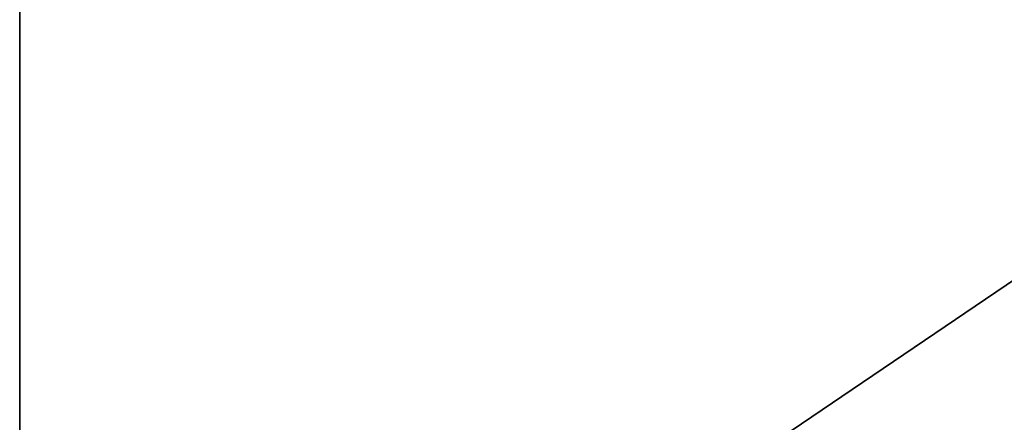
# Model space of a CAD drawing. Extents: x 0 to 35.8, y 0 to 30.4.
# Tile 14 of 106: x 0 to 1.651, y 6.956 to 7.631. Entities that reach past the tile are written whole.
import ezdxf

# ---------------------------------------------------------------- set-up
doc = ezdxf.new("R2010")
doc.units = 0
doc.header["$MEASUREMENT"] = 0
doc.layers.get('0').update_dxf_attribs({"color": 13, "linetype": 'CONTINUOUS'})
doc.layers.add('BSH_B36CD50SNB_SYMBOL_-_BO', color=59, linetype='CONTINUOUS')

# ---------------------------------------------------------------- blocks, each defined once
blk = doc.blocks.new('B36CD50SNB_TRADECAD_DXF')
at = {"layer": 'BSH_B36CD50SNB_SYMBOL_-_BO', "color": 0}
for p, q in [((0, 30.3536, 0.5289), (0, 6.0648, 0.5289)), ((0, 6.0648, 69.3699), (0, 30.3536, 69.3699)), ((0, 6.0648, 69.3699), (0, 30.3536, 69.3699)), ((0, 30.3536, 0.5289), (0, 6.0648, 0.5289))]:
    blk.add_line(p, q, dxfattribs=at)
at = {"layer": 'BSH_B36CD50SNB_SYMBOL_-_BO', "color": 250}
mesh = blk.add_polyface(dxfattribs=at)
corners = [(35.8406, 6.0648, 0.5289), (0, 30.3536, 0.5289), (0, 6.0648, 0.5289), (35.8406, 30.3536, 0.5289)]
mesh.append_faces([[corners[k] for k in face] for face in [(0, 1, 2), (1, 0, 3)]], dxfattribs={"vtx0": -1, "color": 250})
mesh = blk.add_polyface(dxfattribs=at)
corners = [(35.8406, 30.3536, 69.3699), (0, 6.0648, 69.3699), (0, 30.3536, 69.3699), (35.8406, 6.0648, 69.3699)]
mesh.append_faces([[corners[k] for k in face] for face in [(0, 1, 2), (1, 0, 3)]], dxfattribs={"vtx0": -1, "color": 250})
mesh = blk.add_polyface(dxfattribs=at)
corners = [(0, 30.3536, 0.5289), (0, 6.0648, 69.3699), (0, 6.0648, 0.5289), (0, 30.3536, 69.3699)]
mesh.append_faces([[corners[k] for k in face] for face in [(0, 1, 2), (1, 0, 3)]], dxfattribs={"vtx0": -1, "color": 250})

msp = doc.modelspace()

# ---------------------------------------------------------------- block references
at = {"color": 0}
msp.add_blockref('B36CD50SNB_TRADECAD_DXF', (0, 0), dxfattribs=at)

doc.saveas('drawing.dxf')
